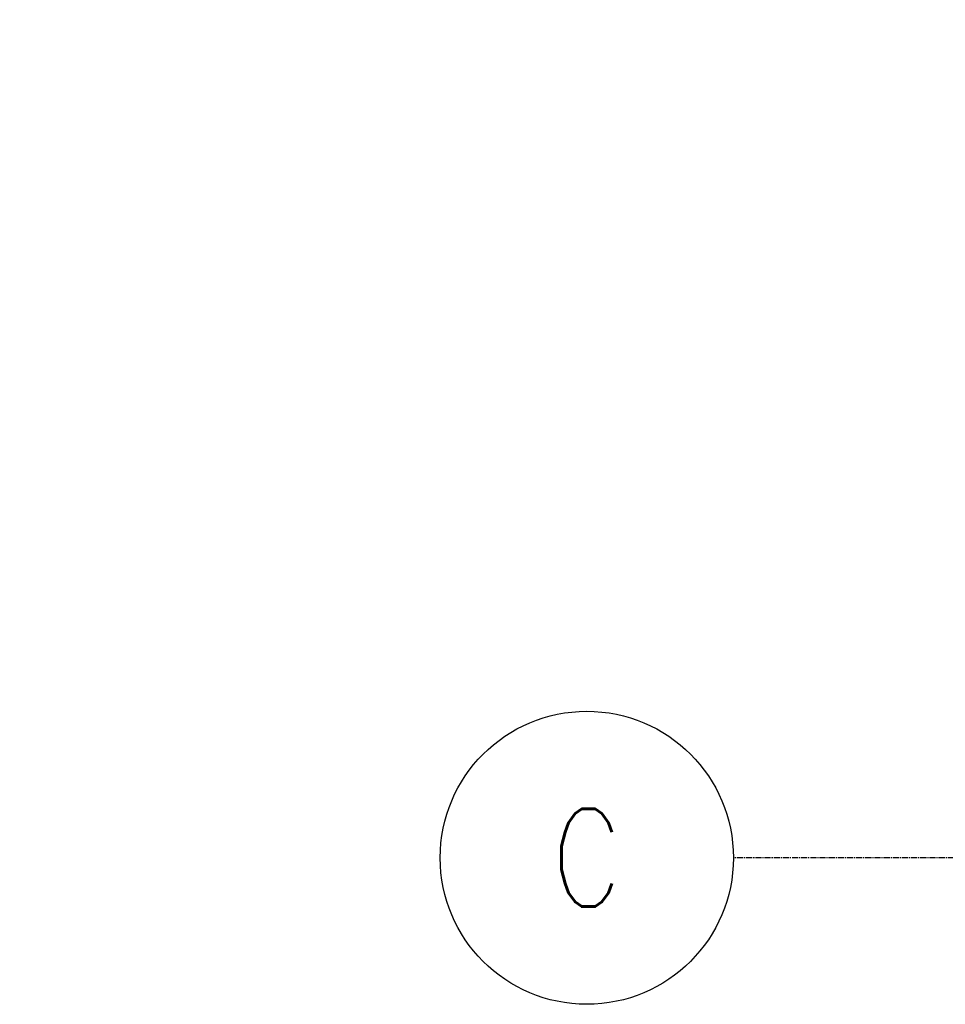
# Model space of a CAD drawing. Header units: inches. Extents: x -19111 to 19111, y -1165 to 819.
# Tile 36 of 78: x -1416 to -1303, y -157 to -36. Entities that reach past the tile are written whole.
import ezdxf
from ezdxf import colors
from ezdxf.entities.mleader import LeaderData, LeaderLine
from ezdxf.math import Vec2, Vec3

# ---------------------------------------------------------------- set-up
doc = ezdxf.new("R2010")
doc.units = ezdxf.units.IN
doc.header["$MEASUREMENT"] = 0
doc.linetypes.add('CENTER2', pattern=[1.125, 0.75, -0.125, 0.125, -0.125])
for name, color, linetype in [('S-ANNO-NOTE', 2, 'Continuous'), ('S-GRID', 1, 'CENTER2'), ('S-GRID-IDEN', 1, 'Continuous')]:
    doc.layers.add(name, color=color, linetype=linetype)
doc.styles.add('Annotative', font='romans.shx', dxfattribs={"width": 0.8, "height": 0.125})

# ---------------------------------------------------------------- blocks, each defined once
blk = doc.blocks.new('Grid - Circle 3_8_-570341-00_SP_Foundation Plan-TO FDN_DOC')
at = {"layer": 'S-GRID-IDEN'}
blk.add_circle((0, 0), 0.1875, dxfattribs=at)

msp = doc.modelspace()

# ---------------------------------------------------------------- linework, layer by layer
at = {"layer": 'S-GRID', "lineweight": -3}
msp.add_line((644.5128, -139.1635), (-1328.8097, -139.1635), dxfattribs=at)

# ---------------------------------------------------------------- block references
at = {"layer": 'S-GRID-IDEN', "lineweight": -3, "xscale": 95.99999999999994, "yscale": 95.99999999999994, "zscale": 95.99999999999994, "rotation": 89.9999999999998}
msp.add_blockref('Grid - Circle 3_8_-570341-00_SP_Foundation Plan-TO FDN_DOC', (-1346.8097, -139.1635), dxfattribs=at)

# ---------------------------------------------------------------- texts
at = {"layer": 'S-ANNO-NOTE', "lineweight": -3, "insert": (-1346.8097, -139.1635), "char_height": 12, "width": 12.319746, "attachment_point": 5, "style": 'Annotative'}
msp.add_mtext('C', dxfattribs=at)

# ---------------------------------------------------------------- leaders
at = {"layer": 'S-ANNO-NOTE', "lineweight": -3}
ml = msp.add_multileader_mtext('Standard', dxfattribs=at)
ml.set_content('INSIDE FACE OF WALL', color=2, style='Annotative')
ml.set_leader_properties(color=1)
ml.build(insert=Vec2(0, 0))
ml.multileader.update_dxf_attribs({"text_right_attachment_type": 3, "dogleg_length": 0.125, "arrow_head_size": 12, "scale": 96})
ctx = ml.context
ctx.base_point, ctx.scale, ctx.char_height, ctx.arrow_head_size, ctx.landing_gap_size, ctx.plane_origin = Vec3(-519.455, -42.3986), 96, 12, 12, 9, Vec3(-616.748, -116.3282)
ctx.right_attachment, ctx.text_align_type = 3, 2
notes = []
notes.append((ctx, [(0, (1, 1, 0), (-531.455, -42.3986), (1, 0), 12, [(0, [(-568.0157, -69.9859)], 0, [])])]))
ctx.mtext.insert, ctx.mtext.width, ctx.mtext.alignment, ctx.mtext.flow_direction = Vec3(-351.3693, -36.3986), 195.412893, 3, 5
for ctx, leaders in notes:
    for number, flags, end, landing, length, lines in leaders:
        leader = LeaderData()
        leader.index, (leader.has_last_leader_line, leader.has_dogleg_vector, leader.attachment_direction) = number, flags
        leader.last_leader_point, leader.dogleg_vector, leader.dogleg_length = Vec3(end), Vec3(landing), length
        for number, points, colour, breaks in lines:
            line = LeaderLine()
            line.index, line.vertices, line.color, line.breaks = number, Vec3.list(points), colors.encode_raw_color(colour), breaks
            leader.lines.append(line)
        ctx.leaders.append(leader)

doc.saveas('drawing.dxf')
